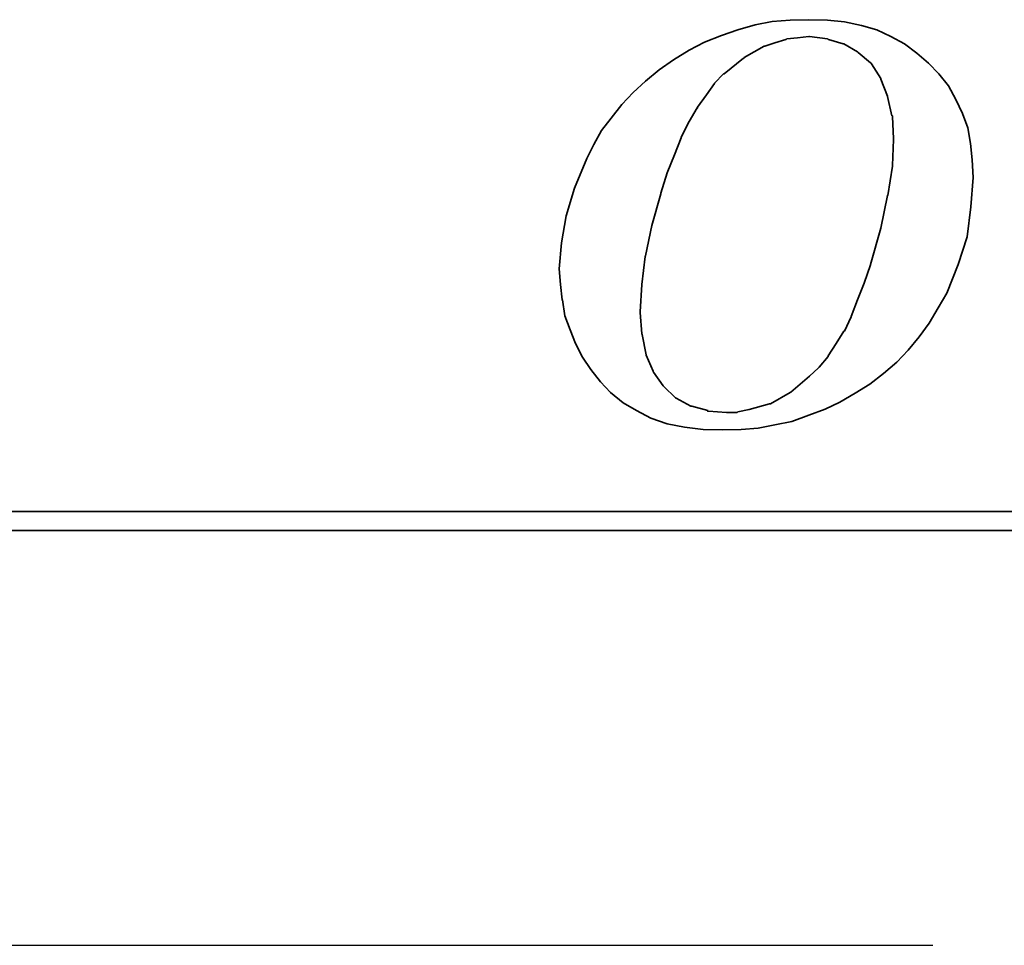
# Model space of a CAD drawing. Header units: millimetres. Extents: x -35 to 371, y -58 to 75.
# Tile 39 of 123: x 113.28 to 115.94, y 0 to 2.5. Entities that reach past the tile are written whole.
import ezdxf

# ---------------------------------------------------------------- set-up
doc = ezdxf.new("R2010")
doc.units = ezdxf.units.MM
doc.linetypes.add('CENTER', pattern=[2, 1.25, -0.25, 0.25, -0.25])
for name, color, linetype in [('CL', 1, 'CENTER'), ('DIM', 4, 'Continuous'), ('layer 1', 7, 'Continuous')]:
    doc.layers.add(name, color=color, linetype=linetype)

# ---------------------------------------------------------------- blocks, each defined once
blk = doc.blocks.new('TBI MOTION logo(完整正式版)')
at = {"layer": 'layer 1', "color": 22, "lineweight": 35}
for points, knots in [([(-11.34375, -6.98375), (-11.34375, -6.98375), (-10.91375, -7.43875), (-10.91375, -7.43875), (-10.91375, -7.43875), (-10.91375, -7.43875), (-10.38625, -7.87125), (-10.38625, -7.87125), (-10.38625, -7.87125), (-10.38625, -7.87125), (-9.81125, -8.20375), (-9.81125, -8.20375), (-9.81125, -8.20375), (-9.81125, -8.20375), (-9.21125, -8.51875), (-9.21125, -8.51875), (-9.21125, -8.51875), (-9.21125, -8.51875), (-8.51625, -8.75875), (-8.51625, -8.75875), (-8.51625, -8.75875), (-8.51625, -8.75875), (-7.77125, -8.90375), (-7.77125, -8.90375), (-7.77125, -8.90375), (-7.77125, -8.90375), (-6.97875, -8.99875), (-6.97875, -8.99875), (-6.97875, -8.99875), (-6.97875, -8.99875), (-6.14125, -9.02375), (-6.14125, -9.02375), (-6.14125, -9.02375), (-6.14125, -9.02375), (-5.37125, -8.99875), (-5.37125, -8.99875), (-5.37125, -8.99875), (-5.37125, -8.99875), (-4.65375, -8.94875), (-4.65375, -8.94875), (-4.65375, -8.94875), (-4.65375, -8.94875), (-3.93375, -8.80625), (-3.93375, -8.80625), (-3.93375, -8.80625), (-3.93375, -8.80625), (-3.21375, -8.66375), (-3.21375, -8.66375), (-3.21375, -8.66375), (-3.21375, -8.66375), (-2.49375, -8.39875), (-2.49375, -8.39875), (-2.49375, -8.39875), (-2.49375, -8.39875), (-1.79875, -8.13375), (-1.79875, -8.13375), (-1.79875, -8.13375), (-1.79875, -8.13375), (-1.17375, -7.84375), (-1.17375, -7.84375), (-1.17375, -7.84375), (-1.17375, -7.84375), (-0.52375, -7.46375), (-0.52375, -7.46375), (-0.52375, -7.46375), (-0.52375, -7.46375), (0.10124, -7.07875), (0.10124, -7.07875), (0.10124, -7.07875), (0.10124, -7.07875), (0.67625, -6.62375), (0.67625, -6.62375), (0.67625, -6.62375), (0.67625, -6.62375), (1.24874, -6.14375), (1.24874, -6.14375), (1.24874, -6.14375), (1.24874, -6.14375), (1.72874, -5.64125), (1.72874, -5.64125), (1.72874, -5.64125), (1.72874, -5.64125), (2.18624, -5.06375), (2.18624, -5.06375), (2.18624, -5.06375), (2.18624, -5.06375), (2.61625, -4.48874), (2.61625, -4.48874), (2.61625, -4.48874), (2.61625, -4.48874), (3.00125, -3.83874), (3.00125, -3.83874), (3.00125, -3.83874), (3.00125, -3.83874), (3.36124, -3.21374), (3.36124, -3.21374), (3.36124, -3.21374), (3.36124, -3.21374), (3.84374, -1.99125), (3.84374, -1.99125), (3.84374, -1.99125), (3.84374, -1.99125), (4.22625, -0.81875), (4.22625, -0.81875), (4.22625, -0.81875), (4.22625, -0.81875), (4.39125, 0.45624), (4.39125, 0.45624), (4.39125, 0.45624), (4.39125, 0.45624), (4.48874, 1.70124), (4.48874, 1.70124), (4.48874, 1.70124), (4.48874, 1.70124), (4.43874, 2.44625), (4.43874, 2.44625), (4.43874, 2.44625), (4.43874, 2.44625), (4.36874, 3.14125), (4.36874, 3.14125), (4.36874, 3.14125), (4.36874, 3.14125), (4.25125, 3.81125), (4.25125, 3.81125), (4.25125, 3.81125), (4.25125, 3.81125), (4.03124, 4.41125), (4.03124, 4.41125), (4.03124, 4.41125), (4.03124, 4.41125), (3.74374, 5.01125), (3.74374, 5.01125), (3.74374, 5.01125), (3.74374, 5.01125), (3.43124, 5.58875), (3.43124, 5.58875), (3.43124, 5.58875), (3.43124, 5.58875), (3.02625, 6.09125), (3.02625, 6.09125), (3.02625, 6.09125), (3.02625, 6.09125), (2.59374, 6.54875), (2.59374, 6.54875), (2.59374, 6.54875), (2.59374, 6.54875), (2.09124, 6.98125), (2.09124, 6.98125), (2.09124, 6.98125), (2.09124, 6.98125), (1.56124, 7.36625), (1.56124, 7.36625), (1.56124, 7.36625), (1.56124, 7.36625), (0.98624, 7.67625), (0.98624, 7.67625), (0.98624, 7.67625), (0.98624, 7.67625), (0.38624, 7.96375), (0.38624, 7.96375), (0.38624, 7.96375), (0.38624, 7.96375), (-0.25875, 8.15625), (-0.25875, 8.15625), (-0.25875, 8.15625), (-0.25875, 8.15625), (-0.98125, 8.30125), (-0.98125, 8.30125), (-0.98125, 8.30125), (-0.98125, 8.30125), (-1.70124, 8.37125), (-1.70124, 8.37125), (-1.70124, 8.37125), (-1.70124, 8.37125), (-2.49375, 8.39624), (-2.49375, 8.39624), (-2.49375, 8.39624), (-2.49375, 8.39624), (-3.28625, 8.37125), (-3.28625, 8.37125), (-3.28625, 8.37125), (-3.28625, 8.37125), (-4.05125, 8.32125), (-4.05125, 8.32125), (-4.05125, 8.32125), (-4.05125, 8.32125), (-4.77375, 8.18125), (-4.77375, 8.18125), (-4.77375, 8.18125), (-4.77375, 8.18125), (-5.51625, 7.96375), (-5.51625, 7.96375), (-5.51625, 7.96375), (-5.51625, 7.96375), (-6.21125, 7.72625), (-6.21125, 7.72625), (-6.21125, 7.72625), (-6.21125, 7.72625), (-6.92875, 7.43625), (-6.92875, 7.43625), (-6.92875, 7.43625), (-6.92875, 7.43625), (-7.57875, 7.10125), (-7.57875, 7.10125), (-7.57875, 7.10125), (-7.57875, 7.10125), (-8.24875, 6.69125), (-8.24875, 6.69125), (-8.24875, 6.69125), (-8.24875, 6.69125), (-8.84875, 6.26125), (-8.84875, 6.26125), (-8.84875, 6.26125), (-8.84875, 6.26125), (-9.42625, 5.78125), (-9.42625, 5.78125), (-9.42625, 5.78125), (-9.42625, 5.78125), (-9.95375, 5.30125), (-9.95375, 5.30125), (-9.95375, 5.30125), (-9.95375, 5.30125), (-10.43375, 4.79624), (-10.43375, 4.79624), (-10.43375, 4.79624), (-10.43375, 4.79624), (-10.88875, 4.22125), (-10.88875, 4.22125), (-10.88875, 4.22125), (-10.88875, 4.22125), (-11.29875, 3.69375), (-11.29875, 3.69375), (-11.29875, 3.69375), (-11.29875, 3.69375), (-11.63375, 3.09125), (-11.63375, 3.09125), (-11.63375, 3.09125), (-11.63375, 3.09125), (-11.91875, 2.49625), (-11.91875, 2.49625), (-11.91875, 2.49625), (-11.91875, 2.49625), (-12.44875, 1.24625), (-12.44875, 1.24625), (-12.44875, 1.24625), (-12.44875, 1.24625), (-12.80875, 0.06874), (-12.80875, 0.06874), (-12.80875, 0.06874), (-12.80875, 0.06874), (-12.99875, -1.07875), (-12.99875, -1.07875), (-12.99875, -1.07875), (-12.99875, -1.07875), (-13.09375, -2.18375), (-13.09375, -2.18375), (-13.09375, -2.18375), (-13.09375, -2.18375), (-13.04875, -2.85375), (-13.04875, -2.85375), (-13.04875, -2.85375), (-13.04875, -2.85375), (-12.97375, -3.50375), (-12.97375, -3.50375), (-12.97375, -3.50375), (-12.97375, -3.50375), (-12.95375, -3.50375), (-12.95375, -3.50375), (-12.95375, -3.50375), (-12.95375, -3.50375), (-12.85375, -4.17375), (-12.85375, -4.17375), (-12.85375, -4.17375), (-12.85375, -4.17375), (-12.63875, -4.77624), (-12.63875, -4.77624), (-12.63875, -4.77624), (-12.63875, -4.77624), (-12.39875, -5.35125), (-12.39875, -5.35125), (-12.39875, -5.35125), (-12.39875, -5.35125), (-12.11375, -5.92875), (-12.11375, -5.92875), (-12.11375, -5.92875), (-12.11375, -5.92875), (-11.75375, -6.45375), (-11.75375, -6.45375), (-11.75375, -6.45375), (-11.75375, -6.45375), (-11.34375, -6.98375), (-11.34375, -6.98375)], [0, 0, 0, 0, 0.01369863, 0.01369863, 0.01369863, 0.01369863, 0.02739726, 0.02739726, 0.02739726, 0.02739726, 0.04109589, 0.04109589, 0.04109589, 0.04109589, 0.05479452, 0.05479452, 0.05479452, 0.05479452, 0.06849315, 0.06849315, 0.06849315, 0.06849315, 0.08219178, 0.08219178, 0.08219178, 0.08219178, 0.09589041, 0.09589041, 0.09589041, 0.09589041, 0.10958904, 0.10958904, 0.10958904, 0.10958904, 0.12328767, 0.12328767, 0.12328767, 0.12328767, 0.1369863, 0.1369863, 0.1369863, 0.1369863, 0.15068493, 0.15068493, 0.15068493, 0.15068493, 0.16438356, 0.16438356, 0.16438356, 0.16438356, 0.17808219, 0.17808219, 0.17808219, 0.17808219, 0.19178082, 0.19178082, 0.19178082, 0.19178082, 0.20547945, 0.20547945, 0.20547945, 0.20547945, 0.21917808, 0.21917808, 0.21917808, 0.21917808, 0.23287671, 0.23287671, 0.23287671, 0.23287671, 0.24657534, 0.24657534, 0.24657534, 0.24657534, 0.26027397, 0.26027397, 0.26027397, 0.26027397, 0.2739726, 0.2739726, 0.2739726, 0.2739726, 0.28767123, 0.28767123, 0.28767123, 0.28767123, 0.30136986, 0.30136986, 0.30136986, 0.30136986, 0.31506849, 0.31506849, 0.31506849, 0.31506849, 0.32876712, 0.32876712, 0.32876712, 0.32876712, 0.34246575, 0.34246575, 0.34246575, 0.34246575, 0.35616438, 0.35616438, 0.35616438, 0.35616438, 0.36986301, 0.36986301, 0.36986301, 0.36986301, 0.38356164, 0.38356164, 0.38356164, 0.38356164, 0.39726027, 0.39726027, 0.39726027, 0.39726027, 0.4109589, 0.4109589, 0.4109589, 0.4109589, 0.42465753, 0.42465753, 0.42465753, 0.42465753, 0.43835616, 0.43835616, 0.43835616, 0.43835616, 0.45205479, 0.45205479, 0.45205479, 0.45205479, 0.46575342, 0.46575342, 0.46575342, 0.46575342, 0.47945205, 0.47945205, 0.47945205, 0.47945205, 0.49315068, 0.49315068, 0.49315068, 0.49315068, 0.50684932, 0.50684932, 0.50684932, 0.50684932, 0.52054795, 0.52054795, 0.52054795, 0.52054795, 0.53424658, 0.53424658, 0.53424658, 0.53424658, 0.54794521, 0.54794521, 0.54794521, 0.54794521, 0.56164384, 0.56164384, 0.56164384, 0.56164384, 0.57534247, 0.57534247, 0.57534247, 0.57534247, 0.5890411, 0.5890411, 0.5890411, 0.5890411, 0.60273973, 0.60273973, 0.60273973, 0.60273973, 0.61643836, 0.61643836, 0.61643836, 0.61643836, 0.63013699, 0.63013699, 0.63013699, 0.63013699, 0.64383562, 0.64383562, 0.64383562, 0.64383562, 0.65753425, 0.65753425, 0.65753425, 0.65753425, 0.67123288, 0.67123288, 0.67123288, 0.67123288, 0.68493151, 0.68493151, 0.68493151, 0.68493151, 0.69863014, 0.69863014, 0.69863014, 0.69863014, 0.71232877, 0.71232877, 0.71232877, 0.71232877, 0.7260274, 0.7260274, 0.7260274, 0.7260274, 0.73972603, 0.73972603, 0.73972603, 0.73972603, 0.75342466, 0.75342466, 0.75342466, 0.75342466, 0.76712329, 0.76712329, 0.76712329, 0.76712329, 0.78082192, 0.78082192, 0.78082192, 0.78082192, 0.79452055, 0.79452055, 0.79452055, 0.79452055, 0.80821918, 0.80821918, 0.80821918, 0.80821918, 0.82191781, 0.82191781, 0.82191781, 0.82191781, 0.83561644, 0.83561644, 0.83561644, 0.83561644, 0.84931507, 0.84931507, 0.84931507, 0.84931507, 0.8630137, 0.8630137, 0.8630137, 0.8630137, 0.87671233, 0.87671233, 0.87671233, 0.87671233, 0.89041096, 0.89041096, 0.89041096, 0.89041096, 0.90410959, 0.90410959, 0.90410959, 0.90410959, 0.91780822, 0.91780822, 0.91780822, 0.91780822, 0.93150685, 0.93150685, 0.93150685, 0.93150685, 0.94520548, 0.94520548, 0.94520548, 0.94520548, 0.95890411, 0.95890411, 0.95890411, 0.95890411, 0.97260274, 0.97260274, 0.97260274, 0.97260274, 0.98630137, 0.98630137, 0.98630137, 0.98630137, 1, 1, 1, 1]), ([(-8.77875, 1.03124), (-8.77875, 1.03124), (-8.51625, 1.89625), (-8.51625, 1.89625), (-8.51625, 1.89625), (-8.51625, 1.89625), (-8.20375, 2.66375), (-8.20375, 2.66375), (-8.20375, 2.66375), (-8.20375, 2.66375), (-7.91625, 3.38125), (-7.91625, 3.38125), (-7.91625, 3.38125), (-7.91625, 3.38125), (-7.91625, 3.40624), (-7.91625, 3.40624), (-7.91625, 3.40624), (-7.91625, 3.40624), (-7.57875, 4.07624), (-7.57875, 4.07624), (-7.57875, 4.07624), (-7.57875, 4.07624), (-7.24375, 4.65125), (-7.24375, 4.65125), (-7.24375, 4.65125), (-7.24375, 4.65125), (-7.21875, 4.65125), (-7.21875, 4.65125), (-7.21875, 4.65125), (-7.21875, 4.65125), (-7.21875, 4.67624), (-7.21875, 4.67624), (-7.21875, 4.67624), (-7.21875, 4.67624), (-6.83625, 5.20375), (-6.83625, 5.20375), (-6.83625, 5.20375), (-6.83625, 5.20375), (-6.49875, 5.68625), (-6.49875, 5.68625), (-6.49875, 5.68625), (-6.49875, 5.68625), (-6.49875, 5.70625), (-6.49875, 5.70625), (-6.49875, 5.70625), (-6.49875, 5.70625), (-6.11625, 6.09125), (-6.11625, 6.09125), (-6.11625, 6.09125), (-6.11625, 6.09125), (-6.09125, 6.09125), (-6.09125, 6.09125), (-6.09125, 6.09125), (-6.09125, 6.09125), (-5.27375, 6.76625), (-5.27375, 6.76625), (-5.27375, 6.76625), (-5.27375, 6.76625), (-5.24875, 6.76625), (-5.24875, 6.76625), (-5.24875, 6.76625), (-5.24875, 6.76625), (-5.24875, 6.78625), (-5.24875, 6.78625), (-5.24875, 6.78625), (-5.24875, 6.78625), (-4.38875, 7.26624), (-4.38875, 7.26624), (-4.38875, 7.26624), (-4.38875, 7.26624), (-4.36125, 7.26624), (-4.36125, 7.26624), (-4.36125, 7.26624), (-4.36125, 7.26624), (-3.93375, 7.41125), (-3.93375, 7.41125), (-3.93375, 7.41125), (-3.93375, 7.41125), (-3.47375, 7.55625), (-3.47375, 7.55625), (-3.47375, 7.55625), (-3.47375, 7.55625), (-3.45375, 7.55625), (-3.45375, 7.55625), (-3.45375, 7.55625), (-3.45375, 7.55625), (-3.42875, 7.58124), (-3.42875, 7.58124), (-3.42875, 7.58124), (-3.42875, 7.58124), (-2.97375, 7.62625), (-2.97375, 7.62625), (-2.97375, 7.62625), (-2.97375, 7.62625), (-2.49375, 7.67625), (-2.49375, 7.67625), (-2.49375, 7.67625), (-2.49375, 7.67625), (-2.46875, 7.67625), (-2.46875, 7.67625), (-2.46875, 7.67625), (-2.46875, 7.67625), (-1.70124, 7.58124), (-1.70124, 7.58124), (-1.70124, 7.58124), (-1.70124, 7.58124), (-1.67875, 7.55625), (-1.67875, 7.55625), (-1.67875, 7.55625), (-1.67875, 7.55625), (-1.65375, 7.55625), (-1.65375, 7.55625), (-1.65375, 7.55625), (-1.65375, 7.55625), (-1.03125, 7.36625), (-1.03125, 7.36625), (-1.03125, 7.36625), (-1.03125, 7.36625), (-1.00625, 7.36625), (-1.00625, 7.36625), (-1.00625, 7.36625), (-1.00625, 7.36625), (-0.43124, 7.02624), (-0.43124, 7.02624), (-0.43124, 7.02624), (-0.43124, 7.02624), (-0.40625, 7.00624), (-0.40625, 7.00624), (-0.40625, 7.00624), (-0.40625, 7.00624), (0.12124, 6.57124), (0.12124, 6.57124), (0.12124, 6.57124), (0.12124, 6.57124), (0.14624, 6.54875), (0.14624, 6.54875), (0.14624, 6.54875), (0.14624, 6.54875), (0.17124, 6.52375), (0.17124, 6.52375), (0.17124, 6.52375), (0.17124, 6.52375), (0.55625, 5.89875), (0.55625, 5.89875), (0.55625, 5.89875), (0.55625, 5.89875), (0.55625, 5.87625), (0.55625, 5.87625), (0.55625, 5.87625), (0.55625, 5.87625), (0.84124, 5.15625), (0.84124, 5.15625), (0.84124, 5.15625), (0.84124, 5.15625), (0.84124, 5.13125), (0.84124, 5.13125), (0.84124, 5.13125), (0.84124, 5.13125), (1.03624, 4.31875), (1.03624, 4.31875), (1.03624, 4.31875), (1.03624, 4.31875), (1.05624, 4.31875), (1.05624, 4.31875), (1.05624, 4.31875), (1.05624, 4.31875), (1.05624, 4.29125), (1.05624, 4.29125), (1.05624, 4.29125), (1.05624, 4.29125), (1.10625, 3.33125), (1.10625, 3.33125), (1.10625, 3.33125), (1.10625, 3.33125), (1.10625, 3.30875), (1.10625, 3.30875), (1.10625, 3.30875), (1.10625, 3.30875), (1.05624, 2.20624), (1.05624, 2.20624), (1.05624, 2.20624), (1.05624, 2.20624), (1.05624, 2.18124), (1.05624, 2.18124), (1.05624, 2.18124), (1.05624, 2.18124), (0.86624, 0.93624), (0.86624, 0.93624), (0.86624, 0.93624), (0.86624, 0.93624), (0.84124, 0.93624), (0.84124, 0.93624), (0.84124, 0.93624), (0.84124, 0.93624), (0.55625, -0.45874), (0.55625, -0.45874), (0.55625, -0.45874), (0.55625, -0.45874), (0.12124, -1.99125), (0.12124, -1.99125), (0.12124, -1.99125), (0.12124, -1.99125), (0.12124, -2.01874), (0.12124, -2.01874), (0.12124, -2.01874), (0.12124, -2.01874), (-0.13874, -2.78375), (-0.13874, -2.78375), (-0.13874, -2.78375), (-0.13874, -2.78375), (-0.43124, -3.50375), (-0.43124, -3.50375), (-0.43124, -3.50375), (-0.43124, -3.50375), (-0.69375, -4.19875), (-0.69375, -4.19875), (-0.69375, -4.19875), (-0.69375, -4.19875), (-0.69375, -4.22375), (-0.69375, -4.22375), (-0.69375, -4.22375), (-0.69375, -4.22375), (-0.98125, -4.82374), (-0.98125, -4.82374), (-0.98125, -4.82374), (-0.98125, -4.82374), (-1.00625, -4.82374), (-1.00625, -4.82374), (-1.00625, -4.82374), (-1.00625, -4.82374), (-1.33875, -5.35125), (-1.33875, -5.35125), (-1.33875, -5.35125), (-1.33875, -5.35125), (-1.67875, -5.87875), (-1.67875, -5.87875), (-1.67875, -5.87875), (-1.67875, -5.87875), (-1.67875, -5.90375), (-1.67875, -5.90375), (-1.67875, -5.90375), (-1.67875, -5.90375), (-2.05875, -6.35875), (-2.05875, -6.35875), (-2.05875, -6.35875), (-2.05875, -6.35875), (-2.08375, -6.38375), (-2.08375, -6.38375), (-2.08375, -6.38375), (-2.08375, -6.38375), (-2.46875, -6.74375), (-2.46875, -6.74375), (-2.46875, -6.74375), (-2.46875, -6.74375), (-3.25875, -7.41625), (-3.25875, -7.41625), (-3.25875, -7.41625), (-3.25875, -7.41625), (-3.28625, -7.43875), (-3.28625, -7.43875), (-3.28625, -7.43875), (-3.28625, -7.43875), (-4.12375, -7.91875), (-4.12375, -7.91875), (-4.12375, -7.91875), (-4.12375, -7.91875), (-4.14875, -7.91875), (-4.14875, -7.91875), (-4.14875, -7.91875), (-4.14875, -7.91875), (-4.17125, -7.91875), (-4.17125, -7.91875), (-4.17125, -7.91875), (-4.17125, -7.91875), (-5.03375, -8.15875), (-5.03375, -8.15875), (-5.03375, -8.15875), (-5.03375, -8.15875), (-5.51625, -8.25625), (-5.51625, -8.25625), (-5.51625, -8.25625), (-5.51625, -8.25625), (-5.54125, -8.27875), (-5.54125, -8.27875), (-5.54125, -8.27875), (-5.54125, -8.27875), (-5.56375, -8.27875), (-5.56375, -8.27875), (-5.56375, -8.27875), (-5.56375, -8.27875), (-5.99625, -8.27875), (-5.99625, -8.27875), (-5.99625, -8.27875), (-5.99625, -8.27875), (-6.76375, -8.23125), (-6.76375, -8.23125), (-6.76375, -8.23125), (-6.76375, -8.23125), (-6.78875, -8.23125), (-6.78875, -8.23125), (-6.78875, -8.23125), (-6.78875, -8.23125), (-6.78875, -8.20375), (-6.78875, -8.20375), (-6.78875, -8.20375), (-6.78875, -8.20375), (-7.45875, -8.01375), (-7.45875, -8.01375), (-7.45875, -8.01375), (-7.45875, -8.01375), (-7.48375, -8.01375), (-7.48375, -8.01375), (-7.48375, -8.01375), (-7.48375, -8.01375), (-7.50875, -8.01375), (-7.50875, -8.01375), (-7.50875, -8.01375), (-7.50875, -8.01375), (-8.13125, -7.67875), (-8.13125, -7.67875), (-8.13125, -7.67875), (-8.13125, -7.67875), (-8.15625, -7.65375), (-8.15625, -7.65375), (-8.15625, -7.65375), (-8.15625, -7.65375), (-8.65875, -7.17375), (-8.65875, -7.17375), (-8.65875, -7.17375), (-8.65875, -7.17375), (-8.68375, -7.14875), (-8.68375, -7.14875), (-8.68375, -7.14875), (-8.68375, -7.14875), (-9.08875, -6.57375), (-9.08875, -6.57375), (-9.08875, -6.57375), (-9.08875, -6.57375), (-9.11375, -6.54875), (-9.11375, -6.54875), (-9.11375, -6.54875), (-9.11375, -6.54875), (-9.11375, -6.52875), (-9.11375, -6.52875), (-9.11375, -6.52875), (-9.11375, -6.52875), (-9.40375, -5.85375), (-9.40375, -5.85375), (-9.40375, -5.85375), (-9.40375, -5.85375), (-9.40375, -5.82875), (-9.40375, -5.82875), (-9.40375, -5.82875), (-9.40375, -5.82875), (-9.56875, -4.96875), (-9.56875, -4.96875), (-9.56875, -4.96875), (-9.56875, -4.96875), (-9.59375, -4.94375), (-9.59375, -4.94375), (-9.59375, -4.94375), (-9.59375, -4.94375), (-9.66375, -4.03375), (-9.66375, -4.03375), (-9.66375, -4.03375), (-9.66375, -4.03375), (-9.66375, -4.00875), (-9.66375, -4.00875), (-9.66375, -4.00875), (-9.66375, -4.00875), (-9.59375, -2.85375), (-9.59375, -2.85375), (-9.59375, -2.85375), (-9.59375, -2.85375), (-9.45125, -1.65875), (-9.45125, -1.65875), (-9.45125, -1.65875), (-9.45125, -1.65875), (-9.42625, -1.63375), (-9.42625, -1.63375), (-9.42625, -1.63375), (-9.42625, -1.63375), (-9.16125, -0.33875), (-9.16125, -0.33875), (-9.16125, -0.33875), (-9.16125, -0.33875), (-8.77875, 1.00624), (-8.77875, 1.00624), (-8.77875, 1.00624), (-8.77875, 1.00624), (-8.77875, 1.03124), (-8.77875, 1.03124)], [0, 0, 0, 0, 0.01020408, 0.01020408, 0.01020408, 0.01020408, 0.02040816, 0.02040816, 0.02040816, 0.02040816, 0.03061224, 0.03061224, 0.03061224, 0.03061224, 0.04081633, 0.04081633, 0.04081633, 0.04081633, 0.05102041, 0.05102041, 0.05102041, 0.05102041, 0.06122449, 0.06122449, 0.06122449, 0.06122449, 0.07142857, 0.07142857, 0.07142857, 0.07142857, 0.08163265, 0.08163265, 0.08163265, 0.08163265, 0.09183673, 0.09183673, 0.09183673, 0.09183673, 0.10204082, 0.10204082, 0.10204082, 0.10204082, 0.1122449, 0.1122449, 0.1122449, 0.1122449, 0.12244898, 0.12244898, 0.12244898, 0.12244898, 0.13265306, 0.13265306, 0.13265306, 0.13265306, 0.14285714, 0.14285714, 0.14285714, 0.14285714, 0.15306122, 0.15306122, 0.15306122, 0.15306122, 0.16326531, 0.16326531, 0.16326531, 0.16326531, 0.17346939, 0.17346939, 0.17346939, 0.17346939, 0.18367347, 0.18367347, 0.18367347, 0.18367347, 0.19387755, 0.19387755, 0.19387755, 0.19387755, 0.20408163, 0.20408163, 0.20408163, 0.20408163, 0.21428571, 0.21428571, 0.21428571, 0.21428571, 0.2244898, 0.2244898, 0.2244898, 0.2244898, 0.23469388, 0.23469388, 0.23469388, 0.23469388, 0.24489796, 0.24489796, 0.24489796, 0.24489796, 0.25510204, 0.25510204, 0.25510204, 0.25510204, 0.26530612, 0.26530612, 0.26530612, 0.26530612, 0.2755102, 0.2755102, 0.2755102, 0.2755102, 0.28571429, 0.28571429, 0.28571429, 0.28571429, 0.29591837, 0.29591837, 0.29591837, 0.29591837, 0.30612245, 0.30612245, 0.30612245, 0.30612245, 0.31632653, 0.31632653, 0.31632653, 0.31632653, 0.32653061, 0.32653061, 0.32653061, 0.32653061, 0.33673469, 0.33673469, 0.33673469, 0.33673469, 0.34693878, 0.34693878, 0.34693878, 0.34693878, 0.35714286, 0.35714286, 0.35714286, 0.35714286, 0.36734694, 0.36734694, 0.36734694, 0.36734694, 0.37755102, 0.37755102, 0.37755102, 0.37755102, 0.3877551, 0.3877551, 0.3877551, 0.3877551, 0.39795918, 0.39795918, 0.39795918, 0.39795918, 0.40816327, 0.40816327, 0.40816327, 0.40816327, 0.41836735, 0.41836735, 0.41836735, 0.41836735, 0.42857143, 0.42857143, 0.42857143, 0.42857143, 0.43877551, 0.43877551, 0.43877551, 0.43877551, 0.44897959, 0.44897959, 0.44897959, 0.44897959, 0.45918367, 0.45918367, 0.45918367, 0.45918367, 0.46938776, 0.46938776, 0.46938776, 0.46938776, 0.47959184, 0.47959184, 0.47959184, 0.47959184, 0.48979592, 0.48979592, 0.48979592, 0.48979592, 0.5, 0.5, 0.5, 0.5, 0.51020408, 0.51020408, 0.51020408, 0.51020408, 0.52040816, 0.52040816, 0.52040816, 0.52040816, 0.53061224, 0.53061224, 0.53061224, 0.53061224, 0.54081633, 0.54081633, 0.54081633, 0.54081633, 0.55102041, 0.55102041, 0.55102041, 0.55102041, 0.56122449, 0.56122449, 0.56122449, 0.56122449, 0.57142857, 0.57142857, 0.57142857, 0.57142857, 0.58163265, 0.58163265, 0.58163265, 0.58163265, 0.59183673, 0.59183673, 0.59183673, 0.59183673, 0.60204082, 0.60204082, 0.60204082, 0.60204082, 0.6122449, 0.6122449, 0.6122449, 0.6122449, 0.62244898, 0.62244898, 0.62244898, 0.62244898, 0.63265306, 0.63265306, 0.63265306, 0.63265306, 0.64285714, 0.64285714, 0.64285714, 0.64285714, 0.65306122, 0.65306122, 0.65306122, 0.65306122, 0.66326531, 0.66326531, 0.66326531, 0.66326531, 0.67346939, 0.67346939, 0.67346939, 0.67346939, 0.68367347, 0.68367347, 0.68367347, 0.68367347, 0.69387755, 0.69387755, 0.69387755, 0.69387755, 0.70408163, 0.70408163, 0.70408163, 0.70408163, 0.71428571, 0.71428571, 0.71428571, 0.71428571, 0.7244898, 0.7244898, 0.7244898, 0.7244898, 0.73469388, 0.73469388, 0.73469388, 0.73469388, 0.74489796, 0.74489796, 0.74489796, 0.74489796, 0.75510204, 0.75510204, 0.75510204, 0.75510204, 0.76530612, 0.76530612, 0.76530612, 0.76530612, 0.7755102, 0.7755102, 0.7755102, 0.7755102, 0.78571429, 0.78571429, 0.78571429, 0.78571429, 0.79591837, 0.79591837, 0.79591837, 0.79591837, 0.80612245, 0.80612245, 0.80612245, 0.80612245, 0.81632653, 0.81632653, 0.81632653, 0.81632653, 0.82653061, 0.82653061, 0.82653061, 0.82653061, 0.83673469, 0.83673469, 0.83673469, 0.83673469, 0.84693878, 0.84693878, 0.84693878, 0.84693878, 0.85714286, 0.85714286, 0.85714286, 0.85714286, 0.86734694, 0.86734694, 0.86734694, 0.86734694, 0.87755102, 0.87755102, 0.87755102, 0.87755102, 0.8877551, 0.8877551, 0.8877551, 0.8877551, 0.89795918, 0.89795918, 0.89795918, 0.89795918, 0.90816327, 0.90816327, 0.90816327, 0.90816327, 0.91836735, 0.91836735, 0.91836735, 0.91836735, 0.92857143, 0.92857143, 0.92857143, 0.92857143, 0.93877551, 0.93877551, 0.93877551, 0.93877551, 0.94897959, 0.94897959, 0.94897959, 0.94897959, 0.95918367, 0.95918367, 0.95918367, 0.95918367, 0.96938776, 0.96938776, 0.96938776, 0.96938776, 0.97959184, 0.97959184, 0.97959184, 0.97959184, 0.98979592, 0.98979592, 0.98979592, 0.98979592, 1, 1, 1, 1]), ([(75.90875, -9.47875), (75.90875, -9.47875), (75.90875, -12.28625), (75.90875, -12.28625), (75.90875, -12.28625), (75.90875, -12.28625), (75.90875, -12.47875), (75.90875, -12.47875), (75.90875, -12.47875), (75.90875, -12.47875), (75.71625, -12.47875), (75.71625, -12.47875), (75.71625, -12.47875), (75.71625, -12.47875), (-88.32875, -12.47875), (-88.32875, -12.47875), (-88.32875, -12.47875), (-88.32875, -12.47875), (-88.32875, -13.29375), (-88.32875, -13.29375), (-88.32875, -13.29375), (-88.32875, -13.29375), (82.89125, -13.29375), (82.89125, -13.29375), (82.89125, -13.29375), (82.89125, -13.29375), (75.90875, -9.47875), (75.90875, -9.47875)], [0, 0, 0, 0, 0.14285714, 0.14285714, 0.14285714, 0.14285714, 0.28571429, 0.28571429, 0.28571429, 0.28571429, 0.42857143, 0.42857143, 0.42857143, 0.42857143, 0.57142857, 0.57142857, 0.57142857, 0.57142857, 0.71428571, 0.71428571, 0.71428571, 0.71428571, 0.85714286, 0.85714286, 0.85714286, 0.85714286, 1, 1, 1, 1])]:
    blk.add_open_spline(points, degree=3, knots=knots, dxfattribs=at)

msp = doc.modelspace()

# ---------------------------------------------------------------- linework, layer by layer
at = {"layer": 'CL', "color": 7, "ltscale": 3}
msp.add_line((88, 0), (141.2494, 0), dxfattribs=at)

# ---------------------------------------------------------------- block references
at = {"layer": 'DIM', "xscale": 0.0636045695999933, "yscale": 0.0636045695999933, "zscale": 0.0636045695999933}
msp.add_blockref('TBI MOTION logo(完整正式版)', (115.5733, 1.9656), dxfattribs=at)

doc.saveas('drawing.dxf')
